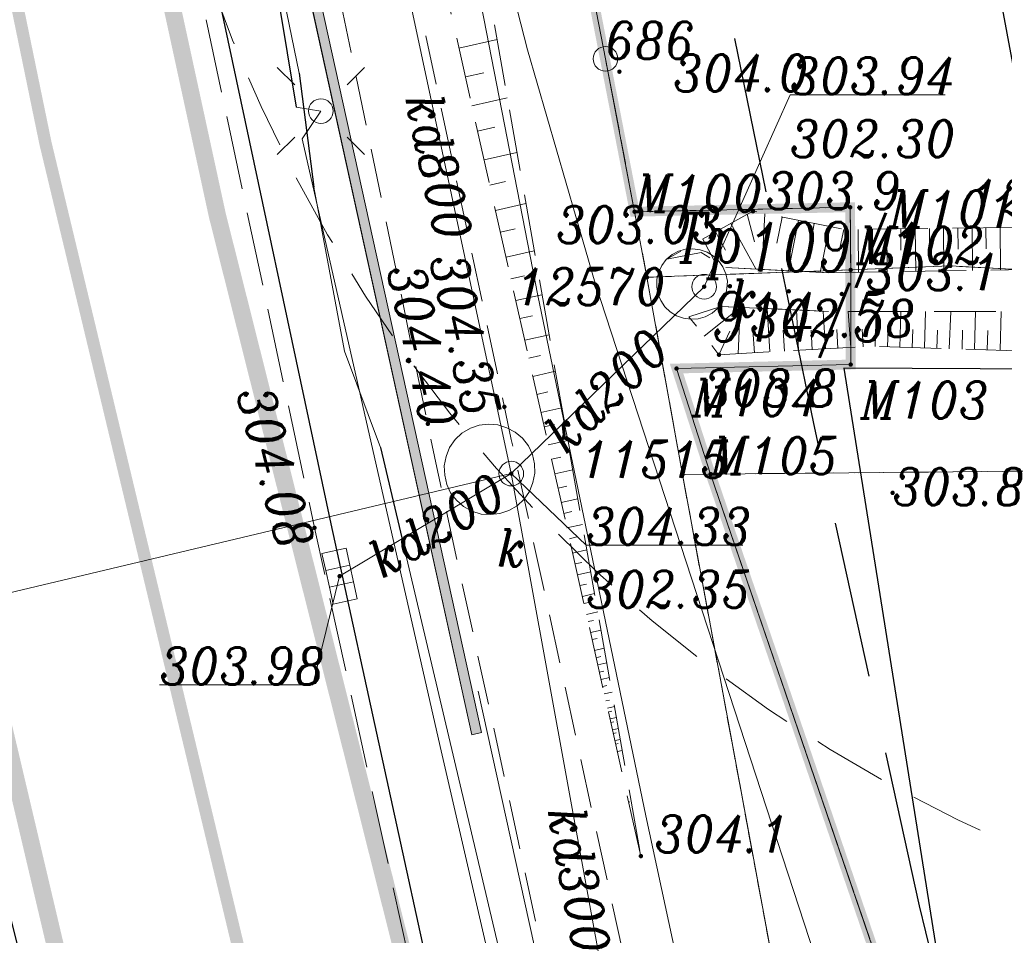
# Model space of a CAD drawing. Extents: x 779 to 3668, y -1329 to 9570.
# Tile 57 of 106: x 2166 to 2186, y -341 to -322. Entities that reach past the tile are written whole.
import ezdxf

# ---------------------------------------------------------------- set-up
doc = ezdxf.new("R2010")
doc.units = 0
for name, pattern in [('0.5_0.5', [1, 0.5, -0.5]), ('1.5_0.5', [2, 1.5, -0.5]), ('ACAD_ISO03W100', [30, 12, -18]), ('BUBZ01-500', [1.75, 1.25, -0.5]), ('CENTER2', [1.125, 0.75, -0.125, 0.125, -0.125]), ('CIĄGłA', [0]), ('DASH', [0.75, 0.5, -0.25]), ('HIDDEN2', [4.7625, 3.175, -1.5875]), ('mz1.0_0.5', [1.5, 1, -0.5]), ('mz1.25_0.5', [1.75, 1.25, -0.5])]:
    doc.linetypes.add(name, pattern=pattern)
for name, color, linetype, lineweight in [('000 Inne (niezydentyfikowane)', 7, 'Continuous', 0), ('202-punkt graniczny', 7, 'Continuous', 0), ('202-punkt graniczny-Atr103', 7, 'Continuous', 0), ('203-punkt graniczny', 7, 'Continuous', 0), ('203-punkt graniczny-Atr103', 7, 'Continuous', 0), ('210-oznaczenie konturu użytku gruntowego', 7, 'Continuous', 0), ('211-numer działki ewidencyjnej', 7, 'Continuous', 0), ('217-kontur klasyfikacyjny', 7, 'Continuous', 0), ('218-kontur użytku gruntowego', 7, 'Continuous', 0), ('219-działka ewidencyjna', 7, 'Continuous', 0), ('_a_obiekty', 250, 'Continuous', 30), ('AGP1_granica_opracow', 7, 'Continuous', 15), ('AGP1_HATCH', 7, 'Continuous', 5), ('bariera drogowa ochronna (linia)', 7, 'Continuous', 0), ('BUBZ01', 7, 'Continuous', 0), ('BUBZ01_1', 7, 'Continuous', 0), ('chodnik (powierzchnia)', 7, 'Continuous', 0), ('ekran akustyczny (linia)', 7, 'Continuous', 0), ('jezdnia (powierzchnia)', 7, 'Continuous', 0), ('kanał technologiczny (linia)', 7, 'Continuous', 0), ('komora podziemna - przewód kanalizacyjny (powierzchnia)-SK', 7, 'Continuous', 0), ('kratka ściekowa (punkt)-SK', 7, 'Continuous', 0), ('krawężnik (linia)', 7, 'Continuous', 0), ('latarnia (punkt)', 7, 'Continuous', 0), ('murek oporowy (linia)', 7, 'Continuous', 0), ('ogrodzenie trwałe (linia)', 7, 'Continuous', 0), ('przewód elektroenergetyczny (linia)-SEPOD', 7, 'Continuous', 0), ('przewód gazowy (linia)-SG', 7, 'Continuous', 0), ('przewód kanalizacyjny (linia)-SK', 7, 'Continuous', 0), ('przewód kanalizacyjny (linia)-SK-Atr1', 7, 'Continuous', 0), ('punkt o określonej wysokości (sieć kanalizacyjna)-SK', 7, 'Continuous', 0), ('punkt o określonej wysokości (sieć kanalizacyjna)-SK-Atr2', 7, 'Continuous', 0), ('punkt o określonej wysokości (sieć kanalizacyjna)-SK-Atr3', 7, 'Continuous', 0), ('punkt wysokościowy naturalny', 7, 'Continuous', 0), ('punkt wysokościowy naturalny-Atr2', 7, 'Continuous', 0), ('punkt wysokościowy sztuczny', 7, 'Continuous', 0), ('punkt wysokościowy sztuczny-Atr2', 7, 'Continuous', 0), ('RTPW01', 253, 'Continuous', 0), ('RTPW02', 7, 'Continuous', 0), ('rura ochronna - przewód elektroenergetyczny (linia)-SE', 7, 'Continuous', 0), ('skarpa nieumocniona (powierzchnia)', 7, 'Continuous', 0), ('właz okrągły - siec kanalizacyjna (punkt)-SK', 7, 'Continuous', 0), ('właz okrągły - siec kanalizacyjna (punkt)-SK-Atr17', 7, 'Continuous', 0), ('Y_OZN_POZ', 251, 'Continuous', 5), ('zz-wymiry', 7, 'Continuous', 18), ('zz-wypełnienie-chodniki', 142, 'Continuous', 5)]:
    doc.layers.add(name, color=color, linetype=linetype, lineweight=lineweight)
doc.styles.add('ARIAL', font='ARIALN.TTF')
doc.styles.get("Standard").update_dxf_attribs({"font": 'arial.ttf'})
doc.styles.add('Style-ITALIC_1250', font='ITALIC_1250.shx')
doc.linetypes.add('902-500', pattern='A,3.75,[24,dgnlstyle-geo-mz.shx,S=0.002786,R=0,X=0,Y=0],3.75', length=7.5)
doc.linetypes.add('KTOK01-500', pattern='A,1.75,[13,dgnlstyle-rozp_2013.shx,S=0.002778,R=0,X=0,Y=0],1.75', length=3.5)
doc.dimstyles.new('z1do1', dxfattribs={"dimtxt": 0.7, "dimasz": 0.4, "dimexe": 0.5, "dimexo": 0.5, "dimgap": 0.1, "dimtad": 1, "dimrnd": 0.05, "dimzin": 0, "dimdsep": 46, "dimtxsty": 'ARIAL', "dimcen": 0.09, "dimazin": 0, "dimtfac": 1, "dimtofl": 0, "dimtmove": 0, "dimatfit": 3, "dimfxl": 1, "dimtolj": 1, "dimtzin": 0, "dimarcsym": 0})

# ---------------------------------------------------------------- blocks, each defined once
blk = doc.blocks.new('203')
at = {"linetype": 'Continuous', "lineweight": -2, "ltscale": 10}
h = blk.add_hatch(color=0, dxfattribs=at)
edge = h.paths.add_edge_path()
edge.add_arc((0, 0), 0.45, 0, 360)
blk = doc.blocks.new('202')
at = {"color": 0, "linetype": 'Continuous', "lineweight": -2, "ltscale": 10}
blk.add_circle((0, 0), 2.5, dxfattribs=at)
blk = doc.blocks.new('PW02')
at = {"linetype": 'Continuous', "lineweight": 13, "ltscale": 10}
h = blk.add_hatch(color=0, dxfattribs=at)
edge = h.paths.add_edge_path()
edge.add_arc((0, 0), 0.45, 0, 360)
blk = doc.blocks.new('SM01')
at = {"color": 0, "linetype": 'Continuous', "lineweight": 13, "ltscale": 10}
for p, q in [((-5.3, 5.31), (-8.83, 8.84)), ((5.31, 5.31), (8.84, 8.84)), ((-5.3, -5.3), (-8.83, -8.83)), ((5.31, -5.3), (8.84, -8.83))]:
    blk.add_line(p, q, dxfattribs=at)
blk.add_circle((0, 0), 2.5, dxfattribs=at)
blk = doc.blocks.new('US05')
at = {"color": 0, "linetype": 'Continuous', "lineweight": 13, "ltscale": 10}
for p, q in [((-5.25, -2.5), (-5.25, 2.5)), ((-5.25, 2.5), (-1.75, 2.5)), ((-1.75, -2.5), (-1.75, 2.5)), ((-1.75, 2.5), (1.75, 2.5)), ((1.75, -2.5), (1.75, 2.5)), ((1.75, 2.5), (5.25, 2.5)), ((5.25, -2.5), (5.25, 2.5)), ((-5.25, -2.5), (-1.75, -2.5)), ((-1.75, -2.5), (1.75, -2.5)), ((1.75, -2.5), (5.25, -2.5))]:
    blk.add_line(p, q, dxfattribs=at)
blk = doc.blocks.new('PW01_1')
at = {"linetype": 'Continuous', "lineweight": 13, "ltscale": 10}
h = blk.add_hatch(color=0, dxfattribs=at)
edge = h.paths.add_edge_path()
edge.add_arc((0, 0), 0.45, 0, 360)
blk = doc.blocks.new('US22')
at = {"color": 0, "linetype": 'Continuous', "lineweight": -2, "ltscale": 10}
blk.add_circle((0, 0), 2.5, dxfattribs=at)
blk = doc.blocks.new('PW01')
at = {"linetype": 'Continuous', "lineweight": 13, "ltscale": 10}
h = blk.add_hatch(color=0, dxfattribs=at)
edge = h.paths.add_edge_path()
edge.add_arc((0, 0), 0.45, 0, 360)
blk = doc.blocks.new('RTPW01')
at = {"layer": 'RTPW01', "linetype": 'Continuous', "lineweight": 13, "true_color": 0x939598}
h = blk.add_hatch(color=252, dxfattribs=at)
edge = h.paths.add_edge_path()
edge.add_arc((0, 0), 0.045, 0, 360)
blk = doc.blocks.new('RTPW02')
at = {"layer": 'RTPW02', "linetype": 'Continuous', "lineweight": 13}
h = blk.add_hatch(color=7, dxfattribs=at)
edge = h.paths.add_edge_path()
edge.add_arc((0, 0), 0.045, 0, 360)
blk = doc.blocks.new('PZT MDCP podkład')
at = {"layer": '000 Inne (niezydentyfikowane)', "color": 8, "linetype": 'Continuous', "lineweight": 13, "flags": 128}
for points in [[(2114.516, 43.166), (2114.666, 42.606)], [(2114.876, 43.176), (2114.816, 42.046)], [(2114.186, 42.976), (2114.696, 42.056)], [(2115.226, 43.106), (2115.116, 42.576)], [(2115.556, 43.046), (2115.356, 42.016)], [(2115.876, 42.976), (2115.786, 42.486)], [(2116.186, 42.916), (2115.996, 41.986)], [(2113.876, 42.806), (2114.076, 42.436)], [(2116.476, 42.856), (2116.386, 42.416)], [(2116.766, 42.856), (2116.776, 41.986)], [(2117.056, 42.866), (2117.066, 42.426)], [(2117.346, 42.866), (2117.356, 41.996)], [(2117.636, 42.866), (2117.636, 42.436)], [(2117.926, 42.876), (2117.936, 42.006)], [(2118.216, 42.876), (2118.216, 42.446)], [(2118.496, 42.876), (2118.506, 42.016)], [(2118.786, 42.886), (2118.796, 42.456)], [(2119.076, 42.886), (2119.086, 42.026)], [(2119.356, 42.886), (2119.366, 42.466)], [(2119.646, 42.896), (2119.656, 42.036)], [(2113.616, 42.656), (2113.846, 42.226)], [(2113.646, 40.696), (2114.376, 41.276)], [(2114.336, 40.336), (2114.376, 41.276)], [(2114.976, 40.376), (2114.926, 41.256)], [(2115.556, 40.406), (2115.516, 41.226)], [(2116.106, 40.436), (2116.056, 41.196)], [(2116.616, 40.466), (2116.566, 41.196)], [(2117.116, 40.486), (2117.136, 41.196)], [(2117.616, 40.466), (2117.636, 41.196)], [(2118.116, 40.456), (2118.136, 41.196)], [(2118.616, 40.436), (2118.646, 41.196)], [(2119.126, 40.426), (2119.146, 41.196)], [(2119.646, 40.406), (2119.666, 41.196)], [(2113.946, 40.316), (2114.166, 40.796)], [(2114.666, 40.356), (2114.636, 40.816)], [(2115.276, 40.386), (2115.246, 40.816)], [(2115.836, 40.416), (2115.816, 40.816)], [(2116.356, 40.446), (2116.336, 40.826)], [(2116.866, 40.476), (2116.846, 40.836)], [(2117.366, 40.476), (2117.376, 40.836)], [(2117.866, 40.456), (2117.876, 40.826)], [(2118.366, 40.446), (2118.376, 40.816)], [(2118.876, 40.426), (2118.886, 40.816)], [(2119.386, 40.416), (2119.396, 40.806)]]:
    blk.add_lwpolyline(points, dxfattribs=at)
at = {"layer": '217-kontur klasyfikacyjny', "color": 8, "linetype": '1.5_0.5', "lineweight": 13, "flags": 128}
for points in [[(2111.646, 46.316), (2112.236, 43.216)], [(2112.236, 43.216), (2116.606, 43.306)], [(2116.606, 43.306), (2116.616, 42.036)], [(2116.616, 42.036), (2118.636, 42.116)], [(2118.636, 42.116), (2122.316, 41.916)]]:
    blk.add_lwpolyline(points, dxfattribs=at)
at = {"layer": '218-kontur użytku gruntowego', "color": 8, "linetype": '0.5_0.5', "lineweight": 13, "flags": 128}
for points in [[(2111.646, 46.316), (2112.236, 43.216)], [(2112.236, 43.216), (2111.646, 46.316)], [(2116.606, 43.306), (2112.236, 43.216)], [(2112.236, 43.216), (2116.606, 43.306)], [(2112.236, 43.216), (2112.486, 41.886)], [(2112.486, 41.886), (2112.236, 43.216)], [(2116.616, 42.036), (2116.606, 43.306)], [(2116.606, 43.306), (2116.616, 42.036)], [(2112.486, 41.886), (2116.616, 42.036)], [(2116.616, 42.036), (2112.486, 41.886)], [(2118.636, 42.116), (2116.616, 42.036)], [(2116.616, 42.036), (2118.636, 42.116)], [(2122.316, 41.916), (2118.636, 42.116)], [(2118.636, 42.116), (2122.316, 41.916)], [(2112.486, 41.886), (2113.206, 37.886)], [(2113.206, 37.886), (2112.486, 41.886)], [(2113.776, 37.896), (2122.196, 37.976)], [(2122.196, 37.976), (2113.776, 37.896)], [(2113.206, 37.886), (2113.776, 37.896)], [(2113.776, 37.896), (2113.206, 37.886)], [(2113.206, 37.886), (2115.366, 26.206)], [(2115.366, 26.206), (2113.206, 37.886)], [(2119.596, 20.906), (2113.776, 37.896)], [(2113.776, 37.896), (2119.596, 20.906)]]:
    blk.add_lwpolyline(points, dxfattribs=at)
at = {"layer": '219-działka ewidencyjna', "color": 8, "linetype": 'Continuous', "lineweight": 13, "flags": 128}
for points in [[(2111.646, 46.316), (2103.976, 85.786)], [(2111.646, 46.316), (2112.236, 43.216)], [(2112.236, 43.216), (2116.606, 43.306)], [(2112.486, 41.886), (2112.236, 43.216)], [(2116.606, 43.306), (2116.616, 42.036)], [(2112.486, 41.886), (2116.616, 42.036)], [(2118.636, 42.116), (2116.616, 42.036)], [(2116.616, 42.036), (2116.616, 40.116)], [(2118.636, 42.116), (2122.316, 41.916)], [(2113.206, 37.886), (2112.486, 41.886)], [(2113.086, 40.036), (2116.616, 40.116)], [(2113.776, 37.896), (2113.086, 40.036)], [(2122.196, 37.976), (2113.776, 37.896)], [(2113.206, 37.886), (2113.776, 37.896)], [(2115.366, 26.206), (2113.206, 37.886)], [(2113.776, 37.896), (2119.596, 20.906)]]:
    blk.add_lwpolyline(points, dxfattribs=at)
at = {"layer": 'bariera drogowa ochronna (linia)', "color": 8, "linetype": 'KTOK01-500', "lineweight": 13, "flags": 128}
blk.add_lwpolyline([(2109.066, 33.496), (2111.246, 23.596), (2112.626, 17.666), (2113.206, 17.216), (2113.606, 16.946), (2114.356, 16.546), (2114.926, 16.306), (2115.616, 16.076), (2116.336, 15.916)], dxfattribs=at)
at = {"layer": 'BUBZ01', "color": 8, "linetype": 'BUBZ01-500', "lineweight": 13, "flags": 128}
for points in [[(2112.363, 30.151), (2112.363, 30.151), (2108.065, 49.239), (2104.123, 69.486), (2099.983, 91.106), (2098.843, 96.593)], [(2098.843, 96.593), (2100.711, 91.294), (2105.006, 69.522), (2108.907, 49.77), (2112.363, 30.151)]]:
    blk.add_lwpolyline(points, dxfattribs=at)
at = {"layer": 'BUBZ01_1', "color": 8, "linetype": 'Continuous', "lineweight": 13}
for p, q in [((2109.447, 46.707), (2108.675, 46.533)), ((2109.179, 46.032), (2108.806, 45.948)), ((2109.655, 45.525), (2108.938, 45.363)), ((2109.4, 44.929), (2109.053, 44.851)), ((2109.851, 44.416), (2109.185, 44.266)), ((2109.621, 43.827), (2109.3, 43.754)), ((2110.033, 43.381), (2109.416, 43.242)), ((2109.813, 42.871), (2109.515, 42.804)), ((2110.202, 42.421), (2109.63, 42.292)), ((2110.004, 41.915), (2109.729, 41.853)), ((2110.358, 41.534), (2109.827, 41.414)), ((2110.167, 41.106), (2109.91, 41.048)), ((2110.502, 40.721), (2110.009, 40.61)), ((2110.329, 40.298), (2110.091, 40.244)), ((2110.632, 39.982), (2110.173, 39.878)), ((2110.476, 39.562), (2110.256, 39.513)), ((2110.762, 39.242), (2110.338, 39.147)), ((2110.609, 38.901), (2110.404, 38.854)), ((2110.879, 38.577), (2110.486, 38.489)), ((2110.742, 38.239), (2110.552, 38.196)), ((2110.983, 37.986), (2110.618, 37.904)), ((2110.86, 37.651), (2110.684, 37.611)), ((2111.087, 37.395), (2110.75, 37.319)), ((2110.963, 37.136), (2110.799, 37.099)), ((2111.179, 36.877), (2110.865, 36.807)), ((2111.066, 36.621), (2110.914, 36.587)), ((2111.27, 36.36), (2110.98, 36.295)), ((2111.169, 36.107), (2111.03, 36.075)), ((2111.348, 35.916), (2111.079, 35.856)), ((2111.258, 35.666), (2111.128, 35.637)), ((2111.426, 35.473), (2111.178, 35.417)), ((2111.331, 35.298), (2111.211, 35.271)), ((2111.491, 35.103), (2111.26, 35.051)), ((2111.405, 34.93), (2111.293, 34.905)), ((2111.556, 34.734), (2111.342, 34.686)), ((2111.479, 34.563), (2111.375, 34.54)), ((2111.621, 34.364), (2111.425, 34.32)), ((2111.553, 34.195), (2111.458, 34.174)), ((2111.673, 34.069), (2111.491, 34.028)), ((2111.611, 33.901), (2111.524, 33.881)), ((2111.725, 33.773), (2111.557, 33.735)), ((2111.67, 33.607), (2111.589, 33.589)), ((2111.778, 33.477), (2111.622, 33.442)), ((2111.729, 33.313), (2111.655, 33.296)), ((2111.83, 33.182), (2111.688, 33.15)), ((2111.774, 33.092), (2111.705, 33.077)), ((2111.869, 32.96), (2111.738, 32.931)), ((2111.818, 32.872), (2111.754, 32.857)), ((2111.908, 32.738), (2111.787, 32.711)), ((2111.862, 32.651), (2111.804, 32.638)), ((2111.947, 32.517), (2111.836, 32.492)), ((2111.906, 32.431), (2111.853, 32.419)), ((2111.986, 32.295), (2111.886, 32.272)), ((2112.142, 31.254), (2112.116, 31.248))]:
    blk.add_line(p, q, dxfattribs=at)
at = {"layer": 'chodnik (powierzchnia)', "color": 8, "linetype": 'mz1.0_0.5', "lineweight": 13, "flags": 128}
blk.add_lwpolyline([(2094.286, 107.736), (2095.496, 102.266), (2096.136, 99.116), (2097.046, 94.516), (2101.066, 73.846), (2102.576, 66.006), (2104.166, 58.036), (2105.666, 50.426), (2108.206, 38.126), (2109.856, 30.556), (2110.966, 25.356), (2112.896, 16.946), (2113.376, 16.626), (2113.866, 16.346), (2114.386, 16.096), (2114.916, 15.896), (2115.466, 15.726), (2116.016, 15.596), (2116.586, 15.506), (2117.156, 15.466), (2117.726, 15.456), (2118.296, 15.496), (2118.866, 15.576), (2119.426, 15.696), (2119.966, 15.856), (2120.506, 16.056), (2119.896, 17.836), (2118.716, 17.426), (2117.186, 17.296), (2115.196, 17.896), (2114.046, 18.856), (2112.546, 25.696), (2111.356, 31.136), (2109.736, 38.596), (2107.226, 50.456), (2105.686, 58.476), (2104.126, 66.306), (2102.566, 74.356), (2098.636, 94.616), (2097.546, 100.076), (2097.016, 102.526), (2095.816, 107.956), (2094.286, 107.736)], close=True, dxfattribs=at)
at = {"layer": 'ekran akustyczny (linia)', "color": 8, "linetype": 'Continuous', "lineweight": 13, "flags": 128}
blk.add_lwpolyline([(2108.938, 32.611), (2105.527, 48.134), (2103.716, 57.467), (2101.986, 66.327), (2099.856, 77.327), (2097.976, 86.916), (2096.096, 96.547), (2095.016, 102.066)], dxfattribs=at)
at = {"layer": 'jezdnia (powierzchnia)', "color": 8, "linetype": '1.5_0.5', "lineweight": 13, "flags": 128}
blk.add_lwpolyline([(2121.58, -17.44), (2121.58, -17.44), (2119.166, -10.314), (2116.966, -3.184), (2116.146, -0.544), (2113.326, 8.386), (2110.936, 17.476), (2110.246, 19.936), (2110.076, 20.316), (2109.986, 20.546), (2109.896, 20.776), (2109.816, 21.006), (2109.746, 21.246), (2109.686, 21.486), (2109.266, 21.386), (2107.936, 26.806), (2105.746, 36.806), (2103.466, 47.496), (2101.776, 56.146), (2099.886, 65.716), (2097.696, 76.946), (2095.716, 86.936), (2093.966, 96.096), (2092.736, 102.466), (2092.306, 104.766), (2077.106, 102.056), (2077.796, 98.156), (2078.256, 95.836), (2079.416, 89.206), (2080.776, 82.376), (2082.496, 73.286), (2083.117, 69.993)], dxfattribs=at)
at = {"layer": 'kanał technologiczny (linia)', "color": 8, "linetype": 'Continuous', "lineweight": 13, "flags": 128}
blk.add_lwpolyline([(2076.829, 99.116), (2097.466, 101.996), (2098.496, 100.976), (2099.736, 94.596), (2102.876, 80.006), (2107.146, 57.576), (2110.276, 41.516), (2112.466, 30.966), (2113.936, 24.136), (2116.446, 18.576), (2123.106, -1.554), (2123.726, -2.874), (2127.703, -15.767)], dxfattribs=at)
at = {"layer": 'komora podziemna - przewód kanalizacyjny (powierzchnia)-SK', "color": 8, "linetype": 'Continuous', "lineweight": 13, "flags": 128}
for points in [[(2113.526, 41.046), (2113.376, 41.036), (2113.226, 41.056), (2113.086, 41.106), (2112.956, 41.186), (2112.846, 41.286), (2112.766, 41.416), (2112.706, 41.546), (2112.686, 41.696), (2112.686, 41.846), (2112.726, 41.996), (2112.786, 42.126), (2112.876, 42.246), (2112.996, 42.346), (2113.126, 42.416), (2113.266, 42.456), (2113.416, 42.466), (2113.566, 42.446), (2113.706, 42.396), (2113.836, 42.316), (2113.946, 42.216), (2114.026, 42.096), (2114.086, 41.956), (2114.116, 41.806), (2114.106, 41.656), (2114.076, 41.506), (2114.006, 41.376), (2113.916, 41.256), (2113.806, 41.156), (2113.666, 41.086), (2113.526, 41.046)], [(2109.506, 37.096), (2109.316, 37.076), (2109.126, 37.086), (2108.936, 37.146), (2108.766, 37.236), (2108.626, 37.366), (2108.506, 37.516), (2108.426, 37.686), (2108.386, 37.876), (2108.376, 38.066), (2108.416, 38.256), (2108.486, 38.436), (2108.596, 38.596), (2108.736, 38.726), (2108.906, 38.826), (2109.086, 38.886), (2109.276, 38.906), (2109.466, 38.896), (2109.646, 38.836), (2109.816, 38.746), (2109.966, 38.626), (2110.086, 38.466), (2110.166, 38.296), (2110.206, 38.106), (2110.216, 37.916), (2110.176, 37.726), (2110.106, 37.546), (2109.996, 37.386), (2109.856, 37.256), (2109.686, 37.156), (2109.506, 37.096)]]:
    blk.add_lwpolyline(points, close=True, dxfattribs=at)
at = {"layer": 'krawężnik (linia)', "color": 8, "linetype": 'Continuous', "lineweight": 30, "flags": 128}
blk.add_lwpolyline([(2093.096, 102.556), (2094.326, 96.146), (2096.056, 87.026), (2098.076, 77.016), (2100.216, 65.776), (2102.096, 56.296), (2103.816, 47.516), (2106.076, 36.886), (2108.256, 26.916), (2109.346, 22.156)], dxfattribs=at)
at = {"layer": 'murek oporowy (linia)', "color": 8, "linetype": 'Continuous', "lineweight": 13}
for p, q in [((2114.086, 42.086), (2116.176, 41.976)), ((2113.986, 41.296), (2116.166, 41.196))]:
    blk.add_line(p, q, dxfattribs=at)
at = {"layer": 'ogrodzenie trwałe (linia)', "color": 8, "linetype": '902-500', "lineweight": 30, "flags": 128}
blk.add_lwpolyline([(2134.936, 37.206), (2130.856, 38.356), (2128.256, 38.936), (2120.626, 40.026), (2116.476, 40.046), (2119.506, 21.006), (2124.346, 18.616), (2126.236, 19.086)], dxfattribs=at)
at = {"layer": 'przewód elektroenergetyczny (linia)-SEPOD', "color": 8, "linetype": 'Continuous', "lineweight": 13, "flags": 128}
for points in [[(2125.676, -16.321), (2124.746, -14.044), (2123.386, -10.144), (2121.676, -4.304), (2121.016, -2.354), (2119.166, 3.196), (2117.416, 4.506), (2113.586, 17.846), (2113.356, 18.796), (2111.556, 19.276), (2110.366, 24.526), (2107.576, 36.346), (2107.086, 38.436), (2106.356, 40.386), (2105.736, 43.716), (2105.436, 46.026), (2104.516, 50.506), (2104.156, 52.386), (2101.886, 65.206), (2101.486, 67.446), (2099.316, 70.346)], [(2098.726, 82.396), (2098.196, 82.176), (2100.776, 68.676), (2104.106, 53.016), (2105.376, 45.336), (2105.876, 45.256), (2105.496, 44.696), (2108.296, 32.376), (2110.426, 23.156), (2111.766, 20.326), (2113.626, 18.346), (2115.156, 18.366)]]:
    blk.add_lwpolyline(points, dxfattribs=at)
at = {"layer": 'przewód gazowy (linia)-SG', "color": 8, "linetype": 'Continuous', "lineweight": 13, "flags": 128}
for points in [[(2110.066, 46.496), (2108.966, 50.806), (2107.826, 56.276), (2106.726, 62.346), (2105.166, 70.986), (2102.506, 85.726), (2101.076, 93.966)], [(2129.388, -15.306), (2127.316, -8.644), (2125.216, -1.084), (2123.766, 3.626), (2118.846, 19.406), (2116.106, 27.466), (2111.436, 41.766), (2110.066, 46.496)]]:
    blk.add_lwpolyline(points, dxfattribs=at)
at = {"layer": 'przewód kanalizacyjny (linia)-SK', "color": 8, "linetype": 'Continuous', "lineweight": 13, "flags": 128}
for points in [[(2096.906, 97.516), (2099.006, 90.916), (2103.716, 66.756), (2106.696, 52.086), (2109.736, 37.906)], [(2113.646, 41.696), (2109.736, 37.906), (2106.256, 35.826)], [(2109.736, 37.906), (2091.006, 33.457)], [(2109.736, 37.906), (2112.006, 25.436)]]:
    blk.add_lwpolyline(points, dxfattribs=at)
at = {"layer": 'punkt o określonej wysokości (sieć kanalizacyjna)-SK-Atr2', "color": 8, "lineweight": 13, "flags": 128}
for points in [[(2113.646, 41.696), (2115.388, 45.588), (2118.529, 45.588)], [(2109.736, 37.906), (2111.256, 36.456), (2114.429, 36.456)], [(2106.256, 35.826), (2105.716, 33.626), (2102.607, 33.626)]]:
    blk.add_lwpolyline(points, dxfattribs=at)
at = {"layer": 'rura ochronna - przewód elektroenergetyczny (linia)-SE', "color": 8, "linetype": 'Continuous', "lineweight": 30, "flags": 128}
for points in [[(2098.196, 82.176), (2100.776, 68.676), (2104.106, 53.016), (2105.376, 45.336)], [(2105.436, 46.026), (2105.736, 43.716)], [(2107.086, 38.436), (2107.576, 36.346)]]:
    blk.add_lwpolyline(points, dxfattribs=at)
at = {"layer": 'skarpa nieumocniona (powierzchnia)', "color": 8, "linetype": 'mz1.25_0.5', "lineweight": 13, "flags": 128}
for points in [[(2128.296, 40.836), (2134.356, 38.826), (2134.866, 39.706), (2128.316, 41.836), (2120.656, 42.906), (2116.486, 42.856), (2114.636, 43.226), (2112.886, 42.256), (2113.586, 42.386), (2114.086, 42.086), (2116.176, 41.976), (2120.736, 42.056), (2128.296, 40.836)], [(2128.296, 40.836), (2134.356, 38.826), (2134.866, 39.706), (2128.316, 41.836), (2120.656, 42.906), (2116.486, 42.856), (2114.636, 43.226), (2112.886, 42.256), (2113.586, 42.386), (2114.086, 42.086), (2116.176, 41.976), (2120.736, 42.056), (2128.296, 40.836)], [(2128.256, 40.326), (2120.706, 41.196), (2116.166, 41.196), (2113.986, 41.296), (2113.336, 41.086), (2113.946, 40.316), (2117.006, 40.486), (2120.626, 40.376), (2128.216, 39.266), (2134.246, 37.806), (2134.356, 38.826), (2128.256, 40.326)], [(2128.256, 40.326), (2120.706, 41.196), (2116.166, 41.196), (2113.986, 41.296), (2113.336, 41.086), (2113.946, 40.316), (2117.006, 40.486), (2120.626, 40.376), (2128.216, 39.266), (2134.246, 37.806), (2134.356, 38.826), (2128.256, 40.326)]]:
    blk.add_lwpolyline(points, close=True, dxfattribs=at)
at = {"layer": '202-punkt graniczny', "color": 8, "linetype": 'Continuous', "lineweight": 13, "xscale": 0.1, "yscale": 0.1, "zscale": 0.1}
blk.add_blockref('202', (2111.646, 46.316), dxfattribs=at)
at = {"layer": '203-punkt graniczny', "color": 8, "linetype": 'Continuous', "lineweight": 13, "xscale": 0.1, "yscale": 0.1, "zscale": 0.1}
for p in [(2116.606, 43.306), (2112.236, 43.216), (2118.636, 42.116), (2112.486, 41.886), (2116.616, 42.036), (2116.616, 40.116), (2113.086, 40.036), (2113.206, 37.886), (2113.776, 37.896)]:
    blk.add_blockref('203', p, dxfattribs=at)
at = {"layer": 'kratka ściekowa (punkt)-SK', "color": 8, "linetype": 'Continuous', "lineweight": 13, "xscale": 0.1000000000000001, "yscale": 0.1000000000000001, "zscale": 0.1000000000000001, "rotation": 102.619}
blk.add_blockref('US05', (2106.256, 35.826), dxfattribs=at)
at = {"layer": 'latarnia (punkt)', "color": 8, "linetype": 'Continuous', "lineweight": 13, "xscale": 0.1, "yscale": 0.1, "zscale": 0.1}
blk.add_blockref('SM01', (2105.876, 45.256), dxfattribs=at)
at = {"layer": 'punkt o określonej wysokości (sieć kanalizacyjna)-SK', "color": 8, "linetype": 'Continuous', "lineweight": 13, "xscale": 0.1, "yscale": 0.1, "zscale": 0.1}
for p in [(2113.646, 41.696), (2109.736, 37.906), (2106.256, 35.826)]:
    blk.add_blockref('PW01_1', p, dxfattribs=at)
at = {"layer": 'punkt wysokościowy naturalny', "color": 8, "linetype": 'Continuous', "lineweight": 13, "xscale": 0.1, "yscale": 0.1, "zscale": 0.1}
blk.add_blockref('PW01', (2117.466, 37.516), dxfattribs=at)
at = {"layer": 'punkt wysokościowy sztuczny', "color": 8, "linetype": 'Continuous', "lineweight": 13, "xscale": 0.1, "yscale": 0.1, "zscale": 0.1}
blk.add_blockref('PW02', (2105.746, 36.806), dxfattribs=at)
at = {"layer": 'RTPW01', "color": 8, "linetype": 'Continuous', "lineweight": 13}
for p in [(2111.927, 46.055), (2114.636, 43.226), (2116.437, 41.548), (2113.946, 40.316), (2112.363, 30.151)]:
    blk.add_blockref('RTPW01', p, dxfattribs=at)
at = {"layer": 'RTPW02', "color": 8, "linetype": 'Continuous', "lineweight": 13}
for p in [(2114.168, 41.706), (2115.361, 41.603), (2109.596, 39.26), (2108.044, 38.915)]:
    blk.add_blockref('RTPW02', p, dxfattribs=at)
at = {"layer": 'właz okrągły - siec kanalizacyjna (punkt)-SK', "color": 8, "linetype": 'Continuous', "lineweight": 13, "xscale": 0.1, "yscale": 0.1, "zscale": 0.1}
for p in [(2113.646, 41.696), (2109.736, 37.906)]:
    blk.add_blockref('US22', p, dxfattribs=at)
at = {"layer": '202-punkt graniczny-Atr103', "color": 8, "lineweight": 13, "insert": (2111.646, 46.316), "char_height": 0.75, "attachment_point": 7, "line_spacing_factor": 0.6}
blk.add_mtext('\\FITALIC_1250;\\H1x;\\W0.9;686', dxfattribs=at)
blk.add_mtext('\\FITALIC_1250;\\H1x;\\W0.9;686', dxfattribs=at)
at = {"layer": '203-punkt graniczny-Atr103', "color": 8, "lineweight": 13, "char_height": 0.75, "attachment_point": 7, "line_spacing_factor": 0.6}
for s, insert in [('\\FITALIC_1250;\\H1x;\\W0.9;M100', (2112.236, 43.216)), ('\\FITALIC_1250;\\H1x;\\W0.9;M100', (2112.236, 43.216)), ('\\FITALIC_1250;\\H1x;\\W0.9;12571', (2119.024, 43.117)), ('\\FITALIC_1250;\\H1x;\\W0.9;M101', (2117.404, 42.896)), ('\\FITALIC_1250;\\H1x;\\W0.9;M102', (2116.732, 42.158)), ('\\FITALIC_1250;\\H1x;\\W0.9;12570', (2109.833, 41.319)), ('\\FITALIC_1250;\\H1x;\\W0.9;M104', (2113.396, 39.068)), ('\\FITALIC_1250;\\H1x;\\W0.9;M103', (2116.818, 39.022)), ('\\FITALIC_1250;\\H1x;\\W0.9;11515', (2111.144, 37.818)), ('\\FITALIC_1250;\\H1x;\\W0.9;M105', (2113.776, 37.896))]:
    blk.add_mtext(s, dxfattribs=dict(at, insert=insert))
at = {"layer": '210-oznaczenie konturu użytku gruntowego', "color": 8, "linetype": 'Continuous', "lineweight": 13, "insert": (2113.018, 41.855), "char_height": 1, "attachment_point": 7, "line_spacing_factor": 0.6}
blk.add_mtext('\\FITALIC_1250;\\H1x;\\W0.79;Tp', dxfattribs=at)
at = {"layer": '211-numer działki ewidencyjnej', "color": 8, "linetype": 'Continuous', "lineweight": 13, "char_height": 1, "attachment_point": 1, "line_spacing_factor": 0.6}
for s, insert in [('\\FITALIC_1250;\\H1x;\\W0.79;109/1', (2114.521, 43.006)), ('\\FITALIC_1250;\\H1x;\\W0.79;914/5', (2113.784, 41.586))]:
    blk.add_mtext(s, dxfattribs=dict(at, insert=insert))
at = {"layer": 'przewód kanalizacyjny (linia)-SK-Atr1', "color": 8, "lineweight": 13, "char_height": 0.75, "attachment_point": 4, "line_spacing_factor": 0.6}
for s, insert, rotation in [('\\FITALIC_1250;\\H1x;\\W0.9;kd800', (2107.954, 45.6), 282.1), ('\\FITALIC_1250;\\H1x;\\W0.9;kd200', (2110.583, 38.547), 44.107), ('\\FITALIC_1250;\\H1x;\\W0.9;kd200', (2106.931, 36.089), 30.867), ('\\FITALIC_1250;\\H1x;\\W0.9;kd300', (2110.843, 31.144), 280.317)]:
    blk.add_mtext(s, dxfattribs=dict(at, insert=insert, rotation=rotation))
at = {"layer": 'punkt o określonej wysokości (sieć kanalizacyjna)-SK-Atr2', "color": 8, "lineweight": 13, "char_height": 0.75, "attachment_point": 7, "line_spacing_factor": 0.6}
for s, insert in [('\\FITALIC_1250;\\H1x;\\W0.9;303.94', (2115.388, 45.596)), ('\\FITALIC_1250;\\H1x;\\W0.9;304.33', (2111.256, 36.464)), ('\\FITALIC_1250;\\H1x;\\W0.9;303.98', (2102.607, 33.633))]:
    blk.add_mtext(s, dxfattribs=dict(at, insert=insert))
at = {"layer": 'punkt o określonej wysokości (sieć kanalizacyjna)-SK-Atr3', "color": 8, "lineweight": 13, "char_height": 0.75, "attachment_point": 7, "line_spacing_factor": 0.6}
for s, insert in [('\\FITALIC_1250;\\H1x;\\W0.9;302.30', (2115.388, 44.321)), ('\\FITALIC_1250;\\H1x;\\W0.9;302.35', (2111.256, 35.188))]:
    blk.add_mtext(s, dxfattribs=dict(at, insert=insert))
at = {"layer": 'punkt wysokościowy naturalny-Atr2', "color": 8, "lineweight": 13, "insert": (2117.466, 37.266), "char_height": 0.75, "attachment_point": 7, "line_spacing_factor": 0.6}
blk.add_mtext('\\FITALIC_1250;\\H1x;\\W0.9;303.8', dxfattribs=at)
at = {"layer": 'punkt wysokościowy sztuczny-Atr2', "color": 8, "lineweight": 13, "insert": (2104.886, 39.746), "char_height": 0.75, "attachment_point": 1, "rotation": 284.953, "line_spacing_factor": 0.6}
blk.add_mtext('\\FITALIC_1250;\\H1x;\\W0.9;304.08', dxfattribs=at)
at = {"layer": 'RTPW01', "color": 8, "linetype": 'Continuous', "lineweight": 13, "style": 'Style-ITALIC_1250', "width": 0.9}
for s, p in [('304.0', (2113.019, 45.654)), ('303.9', (2114.893, 43.265)), ('303.1', (2116.92, 41.627)), ('303.8', (2113.609, 39.269)), ('304.1', (2112.645, 30.226))]:
    blk.add_text(s, height=0.75, dxfattribs=at).set_placement(p)
at = {"layer": 'RTPW02', "color": 8, "linetype": 'Continuous', "lineweight": 13, "style": 'Style-ITALIC_1250', "width": 0.9}
for s, p in [('303.03', (2110.646, 42.58)), ('302.78', (2114.578, 40.677))]:
    blk.add_text(s, height=0.75, dxfattribs=at).set_placement(p)
for s, p in [('304.35', (2108.08, 42.271)), ('304.40', (2107.216, 42.058))]:
    blk.add_text(s, height=0.75, rotation=282.233, dxfattribs=at).set_placement(p)
at = {"layer": 'właz okrągły - siec kanalizacyjna (punkt)-SK-Atr17', "color": 8, "lineweight": 13, "char_height": 0.75, "attachment_point": 7, "line_spacing_factor": 0.6}
for insert in [(2114.166, 41.086), (2109.456, 36.021)]:
    blk.add_mtext('\\FITALIC_1250;\\H1x;\\W0.9;k', dxfattribs=dict(at, insert=insert))
blk = doc.blocks.new('*D1475')
at = {"layer": 'Defpoints', "color": 0, "transparency": 16777216}
for p in [(2189.969, -318.614), (2195.205, -325.316), (2186.593, -326.911)]:
    blk.add_point(p, dxfattribs=at)
at = {"layer": 'zz-wymiry', "color": 0, "lineweight": -2, "transparency": 16777216}
for p, q in [((2189.477, -318.705), (2184.728, -319.585)), ((2185.292, -319.887), (2186.52, -326.517)), ((2194.713, -325.407), (2186.101, -327.002))]:
    blk.add_line(p, q, dxfattribs=at)
at = {"layer": 'zz-wymiry', "color": 0, "transparency": 16777216}
for points in [[(2185.358, -319.875), (2185.227, -319.899), (2185.219, -319.494)], [(2186.586, -326.505), (2186.455, -326.529), (2186.593, -326.911)]]:
    blk.add_solid(points, dxfattribs=at)
at = {"layer": 'zz-wymiry', "color": 0, "transparency": 16777216, "insert": (2186.354, -323.119), "char_height": 0.7, "attachment_point": 5, "rotation": 280.4927, "style": 'ARIAL'}
blk.add_mtext('\\A1;7.55', dxfattribs=at)

msp = doc.modelspace()

# ---------------------------------------------------------------- hatches: boundary and pattern name
at = {"layer": 'AGP1_HATCH', "true_color": 0xf8991e, "transparency": 33554579}
h = msp.add_hatch(color=30, dxfattribs=at)
h.dxf.hatch_style = 1
h.paths.add_polyline_path([(2160.975, -267.08), (2162.055, -272.6), (2163.935, -282.23), (2165.815, -291.82), (2167.945, -302.82), (2169.675, -311.68), (2171.485, -321.013), (2174.896, -336.536), (2175.091, -336.493), (2171.681, -320.972), (2169.871, -311.642), (2168.141, -302.782), (2166.011, -291.782), (2164.131, -282.192), (2162.251, -272.562), (2161.171, -267.042)])
at = {"layer": 'zz-wypełnienie-chodniki'}
h = msp.add_hatch(dxfattribs=at)
h.set_pattern_fill('ANSI37', color=256, scale=0.1, style=0)
edge = h.paths.add_edge_path()
edge.add_arc((2213.798, -338.871), 2.633, 240.8317, 270.2907, ccw=False)
edge.add_arc((2214.308, -338.312), 3.373, 200.4117, 237.8983, ccw=False)
edge.add_arc((2368.544, -287.686), 165.704, 197.78063, 198.21758, ccw=False)
edge.add_arc((2214.562, -337.058), 4, 112.3008, 197.8899, ccw=False)
edge.add_line((2213.044, -333.358), (2216.905, -332.05))
edge.add_arc((2211.041, -315.811), 17.265, 289.857, 321.7648)
edge.add_arc((2212.625, -317.085), 15.232, 321.8391, 367.187)
edge.add_line((2227.737, -315.179), (2223.088, -291.385))
edge.add_line((2223.088, -291.385), (2221.238, -285.323))
edge.add_line((2221.238, -285.323), (2217.65, -275.293))
edge.add_line((2217.65, -275.293), (2210.524, -257.217))
edge.add_line((2210.524, -257.217), (2206.575, -247.203))
edge.add_line((2206.575, -247.203), (2206.242, -246.357))
edge.add_arc((2201.59, -248.192), 5.001, 21.5279, 100.5413)
edge.add_line((2200.675, -243.276), (2200.542, -243.3))
edge.add_line((2200.542, -243.3), (2178.547, -247.397))
edge.add_line((2178.547, -247.397), (2187.813, -297.142))
edge.add_line((2187.813, -297.142), (2191.516, -296.452))
edge.add_arc((2191.648, -297.648), 1.203, -19.9619, 96.3072, ccw=False)
edge.add_arc((2192.309, -297.887), 0.5, 317.2271, 339.9615, ccw=False)
edge.add_arc((2197.626, -302.806), 6.744, 137.2271, 184.4632)
edge.add_line((2190.903, -303.331), (2191.261, -305.647))
edge.add_line((2191.261, -305.647), (2192.319, -311.358))
edge.add_line((2192.319, -311.358), (2193.162, -315.902))
edge.add_line((2193.162, -315.902), (2195.318, -325.837))
edge.add_arc((2210.401, -321.909), 15.586, 194.5951, 204.2785)
edge.add_arc((2203.598, -324.846), 8.178, 205.1212, 225.4637)
edge.add_line((2197.862, -330.675), (2200.293, -333.092))
edge.add_arc((2194.588, -338.265), 7.702, 27.1145, 42.1999, ccw=False)
edge.add_line((2201.443, -334.755), (2202.535, -337.305))
edge.add_arc((2196.295, -339.134), 6.503, -2.9609, 16.3405, ccw=False)
edge.add_arc((2184.659, -337.354), 18.253, 344.7004, 353.3418, ccw=False)
edge.add_line((2202.265, -342.17), (2201.975, -343.22))
edge.add_arc((2192.413, -339.706), 10.187, 310.1754, 339.8225, ccw=False)
edge.add_line((2198.985, -347.49), (2198.507, -347.682))
edge.add_arc((2192.413, -339.706), 10.037, 307.382, 339.7888)
edge.add_arc((2172.677, -334.532), 30.409, 343.4897, 347.8328)
edge.add_arc((2184.654, -337.353), 18.108, 348.5707, 353.3645)
edge.add_arc((2196.212, -339.143), 6.436, 357.3081, 376.0488)
edge.add_line((2202.397, -337.364), (2201.307, -334.819))
edge.add_arc((2198.581, -335.504), 2.812, 14.1144, 55.2095)
edge.add_line((2200.185, -333.195), (2197.757, -330.782))
edge.add_arc((2203.598, -324.846), 8.328, 205.1136, 225.4611, ccw=False)
edge.add_arc((2210.401, -321.909), 15.736, 194.5839, 204.2825, ccw=False)
edge.add_line((2195.172, -325.872), (2193.015, -315.931))
edge.add_line((2193.015, -315.931), (2192.139, -311.239))
edge.add_line((2192.139, -311.239), (2189.469, -311.736))
edge.add_line((2189.469, -311.736), (2188.434, -306.334))
edge.add_line((2188.434, -306.334), (2191.142, -305.83))
edge.add_line((2191.142, -305.83), (2190.754, -303.349))
edge.add_arc((2197.626, -302.806), 6.894, 137.4766, 184.5106, ccw=False)
edge.add_arc((2192.177, -297.809), 0.5, 317.4766, 342.905)
edge.add_arc((2191.651, -297.647), 1.05, 342.905, 381.532)
edge.add_line((2192.628, -297.262), (2185.882, -298.518))
edge.add_line((2185.882, -298.518), (2183.725, -286.938))
edge.add_line((2183.725, -286.938), (2184.856, -286.727))
edge.add_line((2184.856, -286.727), (2177.536, -247.433))
edge.add_line((2177.536, -247.433), (2178.519, -247.25))
edge.add_line((2178.519, -247.25), (2200.529, -243.15))
edge.add_line((2200.529, -243.15), (2200.649, -243.128))
edge.add_arc((2201.59, -248.191), 5.151, 21.5199, 100.5252, ccw=False)
edge.add_line((2206.381, -246.302), (2206.71, -247.137))
edge.add_line((2206.71, -247.137), (2210.67, -257.181))
edge.add_line((2210.67, -257.181), (2214.426, -266.706))
edge.add_line((2214.426, -266.706), (2215.04, -266.464))
edge.add_line((2215.04, -266.464), (2215.649, -268.008))
edge.add_line((2215.649, -268.008), (2215.035, -268.25))
edge.add_line((2215.035, -268.25), (2217.79, -275.238))
edge.add_line((2217.79, -275.238), (2221.381, -285.279))
edge.add_line((2221.381, -285.279), (2223.235, -291.356))
edge.add_line((2223.235, -291.356), (2227.886, -315.161))
edge.add_arc((2212.625, -317.085), 15.382, -38.1613, 7.187, ccw=False)
edge.add_arc((2211.041, -315.811), 17.415, 289.8521, 321.7651, ccw=False)
edge.add_line((2216.955, -332.191), (2213.092, -333.5))
edge.add_arc((2214.529, -337.043), 3.823, 112.068, 198.2671)
edge.add_line((2210.898, -338.241), (2211.287, -339.437))
edge.add_arc((2213.748, -338.622), 2.593, 198.3194, 219.5312)
edge.add_arc((2213.798, -338.871), 2.483, 214.3489, 282.1486)
edge.add_line((2214.321, -341.298), (2213.812, -341.504))

# ---------------------------------------------------------------- linework, layer by layer
at = {"color": 18, "linetype": 'CIĄGłA', "lineweight": 5, "true_color": 0x000000}
msp.add_lwpolyline([(2160.975, -267.08), (2162.055, -272.6), (2163.935, -282.23), (2165.815, -291.82), (2167.945, -302.82), (2169.675, -311.68), (2171.485, -321.013), (2174.896, -336.536), (2175.091, -336.493), (2171.681, -320.972), (2169.871, -311.642), (2168.141, -302.782), (2166.011, -291.782), (2164.131, -282.192), (2162.251, -272.562), (2161.171, -267.042)], close=True, dxfattribs=at)
msp.add_lwpolyline([(2178.734, -387.12, -0.038363), (2153.58, -280.437, 2.343979)], format="xyb")
at = {"color": 3, "linetype": 'HIDDEN2', "lineweight": 30}
msp.add_lwpolyline([(2241.938, -344.334), (2229.257, -338.112), (2225.397, -335.963, 0.098353), (2223.172, -335.246), (2221.179, -335.014), (2214.394, -335.522), (2214.038, -335.508, 0.105754), (2211.565, -335.94), (2196.745, -341.924), (2193.404, -343.264), (2185.511, -346.289), (2183.968, -340.002), (2181.82, -330.194), (2177.872, -310.963)], format="xyb", dxfattribs=at)
at = {"layer": '_a_obiekty', "color": 251, "linetype": 'DASH', "lineweight": 5, "ltscale": 3, "true_color": 0x636466, "elevation": 0}
msp.add_lwpolyline([(2167.885, -314.03), (2168.396, -316.775, 0.414214), (2203.372, -340.788), (2203.962, -340.678, 0.414214), (2227.975, -305.702), (2227.465, -302.957, 0.414214), (2192.489, -278.944), (2191.899, -279.053, 0.414214)], format="xyb", close=True, dxfattribs=at)
at = {"layer": 'AGP1_granica_opracow', "color": 5, "linetype": 'CENTER2', "lineweight": 9, "ltscale": 5, "const_width": 0.2}
msp.add_lwpolyline([(2166.545, -265.88), (2169.935, -283.36), (2178.195, -325.93), (2182.565, -325.84), (2182.575, -329.03), (2179.045, -329.11), (2179.735, -331.25), (2185.555, -348.24), (2190.115, -350.95), (2195.595, -348.85), (2198.985, -347.49), (2219.145, -339.35), (2226.475, -343.43), (2239.295, -349.72), (2233.605, -326.01), (2228.175, -303.9), (2222.495, -286.13), (2217.355, -271.82)], dxfattribs=at)
at = {"layer": 'Y_OZN_POZ', "linetype": 'ACAD_ISO03W100', "ltscale": 0.1, "const_width": 0.25}
msp.add_lwpolyline([(2171.623, -346.943, -0.02415), (2157.683, -279.272)], format="xyb", dxfattribs=at)
at = {"layer": 'Y_OZN_POZ', "const_width": 0.35}
for points in [[(2175.526, -349.021, -0.024492), (2160.425, -279.467)], [(2179.243, -386.928, -0.038363), (2154.079, -280.2, -0.038363)], [(2178.219, -387.29, -0.038363), (2153.075, -280.652, -0.038363)]]:
    msp.add_lwpolyline(points, format="xyb", dxfattribs=at)

# ---------------------------------------------------------------- block references
at = {"layer": 'kanał technologiczny (linia)', "color": 18, "linetype": 'CIĄGłA', "lineweight": 5, "true_color": 0x000000}
msp.add_blockref('PZT MDCP podkład', (65.959, -369.147), dxfattribs=at)

# ---------------------------------------------------------------- dimensions: what is measured, and where the dimension line sits
at = {"layer": 'zz-wymiry'}
dim = msp.add_linear_dim(base=(2186.593, -326.911), p1=(2189.969, -318.614), p2=(2195.205, -325.316), angle=280.4927, dimstyle='z1do1', dxfattribs=at)
dim.commit()
dim.dimension.update_dxf_attribs({"geometry": '*D1475', "text_midpoint": (2186.354, -323.119)})

doc.saveas('drawing.dxf')
